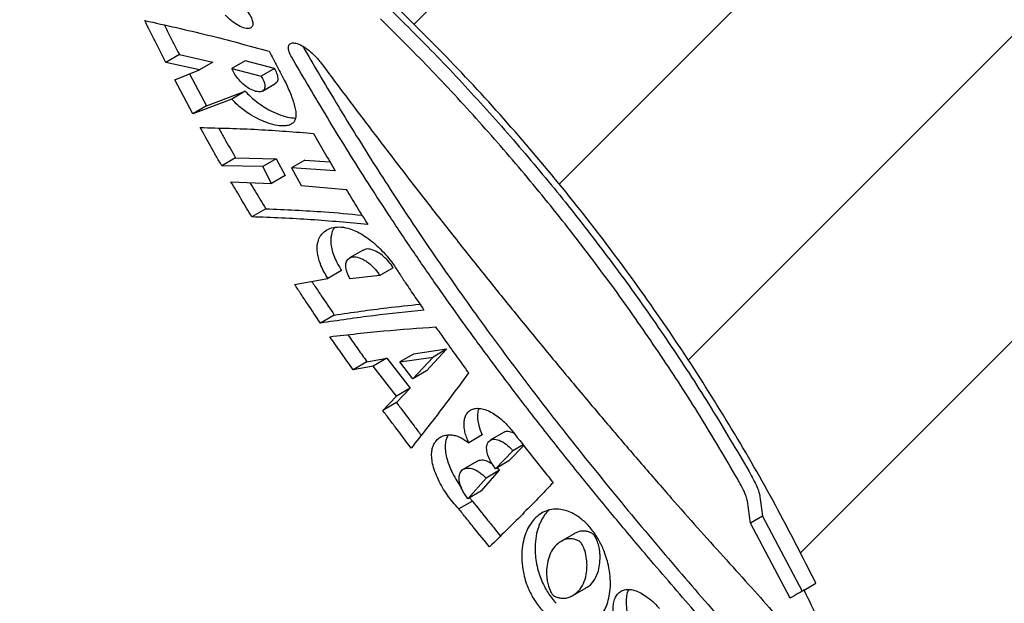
# Model space of a CAD drawing. Header units: millimetres. Extents: x 8 to 862, y 8 to 585.
# Tile 50 of 82: x 375 to 390, y 350 to 359. Entities that reach past the tile are written whole.
import ezdxf

# ---------------------------------------------------------------- set-up
doc = ezdxf.new("R2010")
doc.units = ezdxf.units.MM
doc.layers.add('DIMENSIONS', color=2, linetype='Continuous')
doc.layers.add('HATCH', color=3, linetype='Continuous')
doc.layers.add('OUTLINE', color=7, linetype='Continuous', lineweight=25)
doc.styles.add('SLDTEXTSTYLE0', font='TXT', dxfattribs={"width": 0.75})
doc.dimstyles.new('SLDDIMSTYLE10', dxfattribs={"dimtxt": 3.5, "dimasz": 2, "dimexe": 0, "dimexo": 0.0625, "dimgap": 0.875, "dimtad": 1, "dimdec": 4, "dimzin": 12, "dimdsep": 46, "dimtxsty": 'SLDTEXTSTYLE0', "dimsah": 1, "dimcen": 0.09, "dimadec": 0, "dimazin": 3, "dimtfac": 1, "dimtdec": 0, "dimtofl": 0, "dimtmove": 0, "dimatfit": 3, "dimfxl": 0, "dimfrac": 2, "dimtolj": 1, "dimtzin": 12, "dimarcsym": 0})
doc.dimstyles.new('SLDDIMSTYLE3', dxfattribs={"dimtxt": 3.5, "dimasz": 2, "dimexe": 0, "dimexo": 0.0625, "dimgap": 0.875, "dimtad": 1, "dimrnd": 1e-09, "dimzin": 12, "dimdsep": 46, "dimtxsty": 'SLDTEXTSTYLE0', "dimsah": 1, "dimcen": 0.09, "dimadec": 0, "dimazin": 3, "dimtol": 1, "dimtp": 0.05, "dimtm": 0.05, "dimtfac": 1, "dimtofl": 0, "dimtmove": 0, "dimatfit": 3, "dimfxl": 0, "dimfrac": 2, "dimtolj": 1, "dimarcsym": 0})

# ---------------------------------------------------------------- blocks, each defined once
blk = doc.blocks.new('_D_16')
at = {"layer": 'DIMENSIONS'}
for p, q in [((372.916, 361.832), (360.026, 361.832)), ((375.892, 361.332), (362.268, 353.467))]:
    blk.add_line(p, q, dxfattribs=at)
for start, end in [(149.9572, 180), (180, 209.9995)]:
    blk.add_arc((376.758, 361.832), 14.732, start, end, dxfattribs=at)
for points in [[(362.026, 361.832), (361.662, 359.803), (362.66, 359.871)], [(364, 354.467), (363.568, 356.482), (362.67, 356.042)]]:
    blk.add_solid(points, dxfattribs=at)
at = {"layer": 'DIMENSIONS', "insert": (357.311, 363.959), "char_height": 3.5, "attachment_point": 1, "rotation": 73.3935, "style": 'SLDTEXTSTYLE0'}
blk.add_mtext('30°', dxfattribs=at)
blk = doc.blocks.new('_D_30')
at = {"layer": 'DIMENSIONS'}
for p, q in [((435.589, 429.833), (473.701, 429.833)), ((471.701, 429.833), (471.701, 203.537)), ((389.228, 203.537), (473.701, 203.537))]:
    blk.add_line(p, q, dxfattribs=at)
for points in [[(471.701, 429.833), (471.201, 427.833), (472.201, 427.833)], [(471.701, 203.537), (472.201, 205.537), (471.201, 205.537)]]:
    blk.add_solid(points, dxfattribs=at)
at = {"layer": 'DIMENSIONS', "attachment_point": 1, "rotation": 90, "style": 'SLDTEXTSTYLE0'}
for s, insert, char_height in [('±0,05', (468.202, 319.189), 2.5), ('226,3', (467.19, 306.261), 3.5)]:
    blk.add_mtext(s, dxfattribs=dict(at, insert=insert, char_height=char_height))

msp = doc.modelspace()

# ---------------------------------------------------------------- hatches: boundary and pattern name
at = {"layer": 'HATCH'}
h = msp.add_hatch(dxfattribs=at)
h.set_pattern_fill('ANSI31', color=256, angle=3e-322, style=0)
edge = h.paths.add_edge_path(flags=0)
edge.add_line((387.57851, 348.39149), (387.7528, 348.49341))
edge.add_spline(control_points=[(387.7528, 348.49341), (388.01369, 347.86244), (388.25359, 347.2224), (388.47184, 346.57545)], knot_values=[0.01181358, 0.01181358, 0.01181358, 0.01181358, 0.01387009, 0.01387009, 0.01387009, 0.01387009], weights=[1, 1, 1, 1], degree=3, periodic=0)
edge.add_line((388.47184, 346.57545), (388.29552, 346.47235))
edge.add_spline(control_points=[(388.29552, 346.47235), (388.32387, 346.38792), (388.37432, 346.2355), (388.42359, 346.0826), (388.44528, 346.01447)], knot_values=[0.72043827, 0.72043827, 0.72043827, 0.72043827, 0.72793333, 0.73394423, 0.73394423, 0.73394423, 0.73394423], weights=[1, 1, 1, 1, 1], degree=3, periodic=0)
edge.add_line((388.44528, 346.01447), (388.6222, 346.11792))
edge.add_spline(control_points=[(388.6222, 346.11792), (388.73206, 345.77458), (388.8359, 345.42925), (388.93362, 345.08226)], knot_values=[0.00008492, 0.00008492, 0.00008492, 0.00008492, 0.00116529, 0.00116529, 0.00116529, 0.00116529], weights=[1, 1, 1, 1], degree=3, periodic=0)
edge.add_line((388.93362, 345.08226), (388.75518, 344.97792))
edge.add_spline(control_points=[(388.75518, 344.97792), (388.80646, 344.79465), (388.87492, 344.54088), (388.94006, 344.28636), (388.95777, 344.21609)], knot_values=[0.76424046, 0.76424046, 0.76424046, 0.76424046, 0.78022222, 0.78631122, 0.78631122, 0.78631122, 0.78631122], weights=[1, 1, 1, 1, 1], degree=3, periodic=0)
edge.add_line((388.95777, 344.21609), (389.13748, 344.32117))
edge.add_spline(control_points=[(389.13748, 344.32117), (389.2044, 344.05785), (389.26782, 343.79362), (389.32772, 343.52862)], knot_values=[0.00195312, 0.00195312, 0.00195312, 0.00195312, 0.00276813, 0.00276813, 0.00276813, 0.00276813], weights=[1, 1, 1, 1], degree=3, periodic=0)
edge.add_line((389.32772, 343.52862), (389.14655, 343.42268))
edge.add_spline(control_points=[(389.14655, 343.42268), (389.25634, 342.93221), (389.35379, 342.44001), (389.51343, 341.51544), (389.60451, 340.91016), (389.67716, 340.30467), (389.69642, 340.13174)], knot_values=[0.80916932, 0.80916932, 0.80916932, 0.80916932, 0.85146667, 0.85146667, 0.8886, 0.90344337, 0.90344337, 0.90344337, 0.90344337], weights=[1, 1, 1, 1, 1, 1, 1], degree=3, periodic=0)
edge.add_line((389.69642, 340.13174), (398.95884, 341.07086))
edge.add_line((398.95884, 341.07086), (398.95884, 345.73044))
edge.add_line((398.95884, 345.73044), (393.13819, 370.94245))
edge.add_line((393.13819, 370.94245), (377.03037, 361.64337))
edge.add_spline(control_points=[(377.03037, 361.64337), (377.3089, 361.44563), (377.8146, 361.07328), (378.2936, 360.69787), (378.51203, 360.52182)], knot_values=[0.18405615, 0.18405615, 0.18405615, 0.18405615, 0.2084625, 0.2298468, 0.2298468, 0.2298468, 0.2298468], weights=[1, 1, 1, 1, 1], degree=3, periodic=0)
edge.add_line((378.51203, 360.52182), (378.69665, 360.62977))
edge.add_spline(control_points=[(378.69665, 360.62977), (379.05108, 360.34264), (379.39917, 360.04749), (379.74054, 359.74495)], knot_values=[0.00017341, 0.00017341, 0.00017341, 0.00017341, 0.00154169, 0.00154169, 0.00154169, 0.00154169], weights=[1, 1, 1, 1], degree=3, periodic=0)
edge.add_line((379.74054, 359.74495), (379.55881, 359.63868))
edge.add_spline(control_points=[(379.55881, 359.63868), (379.917, 359.32258), (380.26157, 359.00383), (380.59397, 358.68212)], knot_values=[0.26534504, 0.26534504, 0.26534504, 0.26534504, 0.30317597, 0.30317597, 0.30317597, 0.30317597], weights=[1, 1, 1, 1], degree=3, periodic=0)
edge.add_line((380.59397, 358.68212), (380.77319, 358.78692))
edge.add_spline(control_points=[(380.77319, 358.78692), (383.27308, 356.35841), (385.38177, 353.45662), (386.9218, 350.33005)], knot_values=[0.00007158, 0.00007158, 0.00007158, 0.00007158, 0.01052736, 0.01052736, 0.01052736, 0.01052736], weights=[1, 1, 1, 1], degree=3, periodic=0)
edge.add_line((386.9218, 350.33005), (386.74871, 350.22884))
edge.add_spline(control_points=[(386.74871, 350.22884), (387.04296, 349.63074), (387.32036, 349.01744), (387.57851, 348.39149)], knot_values=[0.60521987, 0.60521987, 0.60521987, 0.60521987, 0.66272875, 0.66272875, 0.66272875, 0.66272875], weights=[1, 1, 1, 1], degree=3, periodic=0)

# ---------------------------------------------------------------- linework, layer by layer
at = {"layer": 'OUTLINE'}
for p, q in [((377.54976, 358.10994), (377.35032, 357.99331)), ((377.54976, 358.10994), (378.04191, 357.99857)), ((377.84428, 357.88301), (377.35032, 357.99331)), ((378.04191, 357.99857), (377.84428, 357.88301)), ((378.52047, 358.01649), (378.32509, 357.90224)), ((378.94938, 357.90456), (378.52047, 358.01649)), ((377.48207, 357.73852), (377.84428, 357.88301)), ((377.69841, 357.82482), (377.94979, 357.35355)), ((378.32509, 357.90224), (378.7554, 357.79114)), ((378.94938, 357.90456), (378.7554, 357.79114)), ((377.74884, 357.23605), (377.48207, 357.73852)), ((378.77368, 357.57208), (378.96818, 357.68581)), ((377.94979, 357.35355), (378.51858, 357.56883)), ((378.51858, 357.56883), (378.32127, 357.45346)), ((378.32127, 357.45346), (377.74884, 357.23605)), ((377.94979, 357.35355), (377.74884, 357.23605)), ((378.376, 356.59094), (378.17397, 356.4728)), ((378.376, 356.59094), (378.97654, 356.57552)), ((378.97654, 356.57552), (378.77735, 356.45905)), ((378.97654, 356.57552), (379.10727, 356.32819)), ((379.39697, 356.55588), (379.19966, 356.44051)), ((379.39697, 356.55588), (379.76702, 356.52996)), ((378.77735, 356.45905), (378.17397, 356.4728)), ((378.90776, 356.21153), (378.77735, 356.45905)), ((379.19966, 356.44051), (379.34148, 356.18361)), ((379.84449, 356.39713), (379.19966, 356.44051)), ((378.31027, 356.23742), (378.90776, 356.21153)), ((379.10727, 356.32819), (378.90776, 356.21153)), ((379.34148, 356.18361), (380.00661, 356.12495)), ((378.82147, 355.8387), (378.61879, 355.72019)), ((380.25425, 355.23118), (380.05609, 355.1153)), ((379.93843, 354.92949), (379.73813, 354.81236)), ((380.6982, 354.97175), (380.50153, 354.85675)), ((379.24709, 354.72667), (379.73813, 354.81236)), ((380.50153, 354.85675), (380.06478, 354.80742)), ((379.83156, 354.27537), (379.62887, 354.15684)), ((381.48242, 353.77108), (380.99739, 353.70113)), ((381.18859, 353.4539), (381.48242, 353.77108)), ((381.48242, 353.77108), (381.28601, 353.65623)), ((380.31172, 353.58823), (380.10951, 353.46999)), ((380.31172, 353.58823), (380.60571, 353.63854)), ((380.60571, 353.63854), (380.40499, 353.52118)), ((380.60571, 353.63854), (380.94812, 353.20004)), ((380.99739, 353.70113), (380.79862, 353.5849)), ((380.79862, 353.5849), (381.28601, 353.65623)), ((381.28601, 353.65623), (380.99009, 353.33783)), ((380.40499, 353.52118), (380.10951, 353.46999)), ((380.74794, 353.08299), (380.40499, 353.52118)), ((380.99009, 353.33783), (380.79862, 353.5849)), ((381.18859, 353.4539), (380.99009, 353.33783)), ((380.94812, 353.20004), (380.74653, 352.99067)), ((380.94812, 353.20004), (380.74794, 353.08299)), ((380.54497, 352.87281), (380.74794, 353.08299)), ((380.74653, 352.99067), (380.54497, 352.87281)), ((382.00914, 352.51017), (381.81224, 352.39504)), ((382.32434, 352.54717), (382.12875, 352.4328)), ((382.40106, 352.12919), (382.6208, 352.3543)), ((382.61261, 352.36477), (382.46114, 352.2762)), ((382.46114, 352.2762), (382.20512, 352.01462)), ((381.92986, 352.12236), (381.73235, 352.00686)), ((382.40106, 352.12919), (382.20512, 352.01462)), ((382.26386, 351.99174), (382.225, 352.02624)), ((382.06708, 351.87667), (381.79921, 351.5724)), ((381.99768, 351.68845), (382.26386, 351.99174)), ((382.26386, 351.99174), (382.06708, 351.87667)), ((381.99768, 351.68845), (381.79921, 351.5724)), ((381.82177, 351.58559), (381.86418, 351.53865)), ((386.09162, 351.6385), (386.13591, 351.31531)), ((381.86418, 351.53865), (381.66487, 351.42211)), ((385.95975, 351.2123), (385.91713, 351.53647)), ((386.13591, 351.31531), (385.95975, 351.2123)), ((386.13591, 351.31531), (386.71803, 350.2109)), ((386.54182, 350.10786), (385.95975, 351.2123)), ((383.36274, 351.05661), (383.16904, 350.94335)), ((383.34572, 350.14995), (383.53993, 350.26351)), ((386.74871, 350.22884), (386.9218, 350.33005))]:
    msp.add_line(p, q, dxfattribs=at)
for points, knots in [([(378.50017, 358.80605), (378.52305, 358.77912), (378.56885, 358.72522), (378.61433, 358.64525), (378.63555, 358.57699), (378.63044, 358.52498), (378.59803, 358.49351), (378.53685, 358.48868), (378.44925, 358.51674), (378.34573, 358.57862), (378.26885, 358.6438), (378.23197, 358.6818), (378.22688, 358.68705)], [0, 0, 0, 0, 0.09579374, 0.19170371, 0.28565755, 0.38247346, 0.48731368, 0.60299068, 0.72844888, 0.85741117, 0.98031006, 1, 1, 1, 1]), ([(380.69185, 358.73936), (380.94271, 358.48911), (381.44456, 357.98849), (382.16457, 357.20565), (382.85965, 356.40079), (383.53089, 355.56748), (384.17748, 354.70642), (384.79699, 353.81726), (385.3877, 352.90853), (385.75438, 352.28616), (385.93767, 351.97507)], [0, 0, 0, 0, 0.12378667, 0.24764408, 0.37150208, 0.49528939, 0.62142891, 0.74764411, 0.87386005, 1, 1, 1, 1]), ([(386.9218, 350.33005), (386.72656, 350.7145), (386.3359, 351.48373), (385.68889, 352.60516), (384.99889, 353.70034), (384.25534, 354.77526), (383.45895, 355.82791), (382.60842, 356.85448), (381.71719, 357.84634), (381.08776, 358.47349), (380.77319, 358.78691)], [0, 0, 0, 0, 0.12310472, 0.24631908, 0.36953309, 0.49263796, 0.6194193, 0.74631999, 0.87321998, 1, 1, 1, 1]), ([(377.04028, 358.60895), (377.35179, 358.54015), (377.97504, 358.40249), (378.57235, 358.23875), (378.87112, 358.15685)], [0, 0, 0, 0, 0.49980994, 1, 1, 1, 1]), ([(377.35032, 357.99331), (377.32375, 358.0453), (377.2706, 358.14926), (377.16652, 358.35515), (377.0907, 358.50759), (377.04028, 358.60895)], [0, 0, 0, 0, 0.25096062, 0.50191576, 1, 1, 1, 1]), ([(377.32945, 358.5426), (377.35037, 358.50107), (377.42247, 358.35789), (377.49691, 358.21289), (377.54976, 358.10994)], [0, 0, 0, 0, 0.290037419, 1, 1, 1, 1]), ([(385.76364, 351.87331), (385.5838, 352.17862), (385.22402, 352.78941), (384.64492, 353.68157), (384.03791, 354.5548), (383.39662, 355.41153), (382.72212, 356.25117), (382.014, 357.07189), (381.27982, 357.86962), (380.76756, 358.37919), (380.51151, 358.6339)], [0, 0, 0, 0, 0.12377017, 0.24761339, 0.37145616, 0.49522543, 0.62138173, 0.74761403, 0.87384469, 1, 1, 1, 1]), ([(379.20369, 358.0707), (379.18953, 358.0983), (379.16124, 358.15344), (379.15151, 358.219), (379.16719, 358.26478), (379.21162, 358.2851), (379.28421, 358.27404), (379.37979, 358.22805), (379.48459, 358.15117), (379.57021, 358.06811), (379.6116, 358.01562), (379.62594, 357.99743)], [0, 0, 0, 0, 0.10213445, 0.20411452, 0.31005539, 0.42513841, 0.54998631, 0.68144371, 0.81244491, 0.93501259, 1, 1, 1, 1]), ([(379.37194, 358.22732), (379.37235, 358.226), (379.37643, 358.21281), (379.38607, 358.19682), (379.39474, 358.18242)], [0, 0, 0, 0, 0.10003004, 1, 1, 1, 1]), ([(378.87112, 358.15685), (378.8906, 358.1196), (378.92957, 358.04509), (379.0085, 357.89524), (379.06928, 357.78138), (379.10969, 357.70568)], [0, 0, 0, 0, 0.25103963, 0.50207603, 1, 1, 1, 1]), ([(379.39474, 358.18242), (379.47516, 358.04495), (379.63605, 357.76989), (379.89036, 357.34529), (380.1563, 356.91068), (380.43505, 356.4668), (380.72596, 356.01541), (381.02838, 355.55836), (381.34202, 355.09712), (381.66614, 354.63297), (382.00012, 354.16695), (382.34332, 353.70034), (382.69466, 353.23424), (383.05882, 352.76218), (383.43487, 352.28563), (383.82138, 351.80624), (384.21189, 351.33146), (384.6046, 350.86283), (384.99752, 350.40223), (385.40456, 349.93318), (385.82213, 349.46077), (386.2008, 349.04069), (386.5245, 348.69017), (386.79614, 348.40165), (387.06949, 348.11572), (387.33687, 347.83459), (387.59302, 347.55997), (387.82285, 347.30944), (388.02157, 347.08915), (388.18536, 346.90477), (388.30053, 346.77341), (388.37825, 346.68403), (388.42799, 346.62646), (388.46417, 346.58438), (388.46909, 346.57865), (388.47184, 346.57545)], [0, 0, 0, 0, 0.02879277, 0.0576084, 0.0864037, 0.11596258, 0.14554225, 0.1751028, 0.20534842, 0.2356144, 0.26586126, 0.29683292, 0.32782493, 0.35879703, 0.392011, 0.42524973, 0.45846256, 0.492668, 0.5269022, 0.56110351, 0.60053138, 0.63995567, 0.66692516, 0.69391527, 0.72088031, 0.75185412, 0.78282484, 0.81462512, 0.84642165, 0.8774474, 0.90847002, 0.92994302, 0.95144001, 0.9729115, 1, 1, 1, 1]), ([(388.29551, 346.47235), (388.29304, 346.47523), (388.28808, 346.48098), (388.24802, 346.52729), (388.18334, 346.60166), (388.09159, 346.70628), (387.9744, 346.83856), (387.83166, 346.99779), (387.66384, 347.18248), (387.46677, 347.39626), (387.24093, 347.63737), (386.98468, 347.90653), (386.70522, 348.19543), (386.4127, 348.50242), (386.11389, 348.82514), (385.80914, 349.15964), (385.49371, 349.51157), (385.16844, 349.87976), (384.83457, 350.26329), (384.44226, 350.72068), (383.99079, 351.25701), (383.47833, 351.88089), (382.96365, 352.52508), (382.49418, 353.13109), (382.07501, 353.68877), (381.70527, 354.1942), (381.33994, 354.70791), (380.98084, 355.22862), (380.62929, 355.75433), (380.3037, 356.25665), (380.00345, 356.73381), (379.72618, 357.18631), (379.45823, 357.63423), (379.28854, 357.92521), (379.20369, 358.0707)], [0, 0, 0, 0, 0.02538613, 0.05077269, 0.07685316, 0.10293478, 0.12913968, 0.15534615, 0.18217787, 0.20901147, 0.23801791, 0.26702685, 0.29662274, 0.32622134, 0.35482496, 0.38345425, 0.41206202, 0.44148889, 0.47093786, 0.50036755, 0.54396081, 0.58755601, 0.63211076, 0.67666579, 0.70989409, 0.74314717, 0.77637408, 0.81058924, 0.84483322, 0.87904596, 0.90909425, 0.93914196, 0.96957149, 1, 1, 1, 1]), ([(379.62594, 357.99743), (379.7581, 357.82102), (380.02255, 357.46803), (380.42904, 356.93078), (380.84592, 356.38602), (381.27351, 355.83526), (381.71039, 355.28036), (382.14864, 354.73169), (382.58697, 354.19086), (383.02396, 353.6592), (383.4654, 353.12956), (383.90971, 352.60386), (384.35484, 352.08461), (384.77904, 351.59724), (385.18052, 351.1429), (385.56192, 350.72017), (385.93111, 350.31229), (386.248, 349.9561), (386.51389, 349.6534), (386.73542, 349.39813), (386.93899, 349.1605), (387.10717, 348.96173), (387.24164, 348.80111), (387.34804, 348.67294), (387.43683, 348.56517), (387.51209, 348.47321), (387.56727, 348.40536), (387.57474, 348.39614), (387.57851, 348.39149)], [0, 0, 0, 0, 0.0445916, 0.08922302, 0.13382093, 0.1797004, 0.22561476, 0.2714956, 0.31650448, 0.36154507, 0.40655108, 0.45291438, 0.49931734, 0.54566916, 0.58716362, 0.62865381, 0.67099938, 0.71333542, 0.74414161, 0.77494366, 0.80649536, 0.83804023, 0.86218741, 0.88633165, 0.91112455, 0.9359145, 0.96771993, 1, 1, 1, 1]), ([(378.7554, 357.79114), (378.76939, 357.76642), (378.79735, 357.71699), (378.81225, 357.65186), (378.80545, 357.6), (378.77371, 357.5657), (378.71568, 357.55563), (378.63374, 357.57687), (378.53867, 357.63099), (378.44808, 357.70917), (378.37822, 357.79429), (378.34084, 357.8596), (378.32864, 357.89263), (378.32509, 357.90224)], [0, 0, 0, 0, 0.08262727, 0.16514965, 0.25059144, 0.34486501, 0.45001174, 0.56409764, 0.67984823, 0.78737271, 0.88153225, 0.96553469, 1, 1, 1, 1]), ([(378.96723, 357.68745), (378.98024, 357.69828), (379.00633, 357.72), (379.00445, 357.78812), (378.97969, 357.85438), (378.95626, 357.89318), (378.94938, 357.90456)], [0, 0, 0, 0, 0.30762935, 0.61692757, 0.8875654, 1, 1, 1, 1]), ([(379.10969, 357.70568), (379.13935, 357.64081), (379.19854, 357.51135), (379.24942, 357.35865), (379.26715, 357.25166), (379.2667, 357.18284), (379.24817, 357.12818), (379.21044, 357.08722), (379.15329, 357.06329), (379.06974, 357.05442), (378.96099, 357.06719), (378.83337, 357.10528), (378.7041, 357.16186), (378.59162, 357.22602), (378.49349, 357.29491), (378.40648, 357.36527), (378.35106, 357.42263), (378.32127, 357.45346)], [0, 0, 0, 0, 0.108579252, 0.216655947, 0.266693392, 0.316644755, 0.367217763, 0.417839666, 0.478043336, 0.538352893, 0.62360636, 0.708910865, 0.781501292, 0.853982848, 0.900202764, 0.946356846, 1, 1, 1, 1]), ([(378.51858, 357.56883), (378.54221, 357.54409), (378.58949, 357.49457), (378.67415, 357.42252), (378.76855, 357.35435), (378.88532, 357.28501), (379.01189, 357.22671), (379.14436, 357.18387), (379.22106, 357.17641), (379.25942, 357.17268)], [0, 0, 0, 0, 0.09508794, 0.19032314, 0.31829627, 0.44649658, 0.63089457, 0.81544488, 1, 1, 1, 1]), ([(377.85853, 357.03476), (378.14432, 357.02752), (378.7162, 357.01303), (379.25614, 356.96999), (379.52626, 356.94846)], [0, 0, 0, 0, 0.49971777, 1, 1, 1, 1]), ([(378.17397, 356.4728), (378.14703, 356.51992), (378.09315, 356.61415), (377.98732, 356.80167), (377.90997, 356.94165), (377.85853, 357.03476)], [0, 0, 0, 0, 0.25087071, 0.50173494, 1, 1, 1, 1]), ([(378.13015, 357.02554), (378.13265, 357.02102), (378.1611, 356.96967), (378.24228, 356.82496), (378.32259, 356.68442), (378.376, 356.59094)], [0, 0, 0, 0, 0.03131371, 0.35570834, 1, 1, 1, 1]), ([(379.52626, 356.94846), (379.55224, 356.90264), (379.60419, 356.81101), (379.70949, 356.62755), (379.79058, 356.48914), (379.84449, 356.39713)], [0, 0, 0, 0, 0.25107695, 0.50214063, 1, 1, 1, 1]), ([(378.61879, 355.72019), (378.59255, 355.76343), (378.54007, 355.84992), (378.43666, 356.02239), (378.36077, 356.1515), (378.31027, 356.23742)], [0, 0, 0, 0, 0.25067542, 0.50134717, 1, 1, 1, 1]), ([(378.5893, 356.22533), (378.61474, 356.18243), (378.69113, 356.05363), (378.76932, 355.92469), (378.82147, 355.8387)], [0, 0, 0, 0, 0.33302232, 1, 1, 1, 1]), ([(380.00661, 356.12495), (380.03266, 356.0818), (380.08477, 355.99549), (380.19015, 355.82295), (380.2709, 355.6933), (380.32462, 355.60703)], [0, 0, 0, 0, 0.25072692, 0.50144812, 1, 1, 1, 1]), ([(378.82147, 355.8387), (379.11253, 355.82662), (379.59678, 355.80654), (380.05559, 355.76304), (380.23864, 355.74568)], [0, 0, 0, 0, 0.60104722, 1, 1, 1, 1]), ([(380.32462, 355.60703), (380.04817, 355.63298), (379.49496, 355.6849), (378.91095, 355.70842), (378.61879, 355.72019)], [0, 0, 0, 0, 0.49973025, 1, 1, 1, 1]), ([(379.73813, 354.81236), (379.71843, 354.84441), (379.67903, 354.90847), (379.63315, 355.00521), (379.60045, 355.0987), (379.582, 355.18542), (379.57741, 355.26309), (379.58557, 355.3427), (379.61213, 355.41891), (379.66442, 355.49092), (379.74079, 355.54429), (379.84259, 355.57317), (379.96211, 355.57205), (380.08343, 355.54133), (380.19894, 355.48781), (380.3024, 355.42368), (380.4065, 355.34329), (380.50969, 355.24894), (380.60861, 355.14214), (380.69837, 355.0293), (380.74668, 354.95179), (380.76957, 354.91506)], [0, 0, 0, 0, 0.04036343, 0.08069437, 0.12116441, 0.16164621, 0.20072401, 0.23983003, 0.2983533, 0.35695367, 0.43027284, 0.5036118, 0.57738039, 0.65100259, 0.70095517, 0.75089877, 0.80079636, 0.85069775, 0.90219871, 0.9536502, 1, 1, 1, 1]), ([(379.83766, 355.56597), (379.82776, 355.55232), (379.80238, 355.51734), (379.78281, 355.44775), (379.77651, 355.36269), (379.78599, 355.27488), (379.81221, 355.17727), (379.85929, 355.06092), (379.90956, 354.97744), (379.93843, 354.92949)], [0, 0, 0, 0, 0.110996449, 0.284318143, 0.415227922, 0.549553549, 0.680649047, 0.816564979, 1, 1, 1, 1]), ([(380.6982, 354.97175), (380.67764, 355.00212), (380.63655, 355.0628), (380.55625, 355.14137), (380.46915, 355.20393), (380.37872, 355.24273), (380.30168, 355.25416), (380.26992, 355.23373), (380.25745, 355.22571)], [0, 0, 0, 0, 0.156353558, 0.312382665, 0.476779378, 0.660945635, 0.866875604, 1, 1, 1, 1]), ([(380.06478, 354.80742), (380.04855, 354.83786), (380.01612, 354.8987), (379.9977, 354.9836), (380.00325, 355.05591), (380.03717, 355.11037), (380.10181, 355.13726), (380.17925, 355.12749), (380.25108, 355.09737), (380.32317, 355.05483), (380.40801, 354.98319), (380.47129, 354.90522), (380.49703, 354.86397), (380.50153, 354.85675)], [0, 0, 0, 0, 0.09005562, 0.17994308, 0.27411614, 0.37972516, 0.49857142, 0.62746804, 0.6925125, 0.75750841, 0.87596055, 0.97828483, 1, 1, 1, 1]), ([(380.76957, 354.91506), (380.80086, 354.8678), (380.87907, 354.74967), (381.00602, 354.56075), (381.10284, 354.41934), (381.15126, 354.34862)], [0, 0, 0, 0, 0.249973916, 0.624875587, 1, 1, 1, 1]), ([(379.4992, 354.77067), (379.51415, 354.74796), (379.56044, 354.67767), (379.67061, 354.51242), (379.76718, 354.37019), (379.83156, 354.27537)], [0, 0, 0, 0, 0.137216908, 0.424811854, 1, 1, 1, 1]), ([(379.62887, 354.15684), (379.56445, 354.2516), (379.46781, 354.39378), (379.34111, 354.58387), (379.27843, 354.67907), (379.24709, 354.72667)], [0, 0, 0, 0, 0.49985022, 0.74990403, 1, 1, 1, 1]), ([(381.15126, 354.34862), (380.90574, 354.32304), (380.41442, 354.27187), (379.89081, 354.19519), (379.62887, 354.15684)], [0, 0, 0, 0, 0.49972651, 1, 1, 1, 1]), ([(379.83156, 354.27537), (380.09249, 354.31334), (380.52513, 354.37631), (380.93116, 354.41831), (381.09231, 354.43498)], [0, 0, 0, 0, 0.60310863, 1, 1, 1, 1]), ([(379.76648, 353.95691), (380.03391, 353.98733), (380.56904, 354.0482), (381.07195, 354.08298), (381.32354, 354.10038)], [0, 0, 0, 0, 0.49972719, 1, 1, 1, 1]), ([(381.32354, 354.10038), (381.36326, 354.04384), (381.46263, 353.90244), (381.62383, 353.67687), (381.7466, 353.50862), (381.808, 353.42447)], [0, 0, 0, 0, 0.2497727, 0.62473415, 1, 1, 1, 1]), ([(380.10951, 353.46999), (380.05183, 353.55093), (379.96529, 353.67237), (379.85132, 353.83482), (379.79476, 353.91621), (379.76648, 353.95691)], [0, 0, 0, 0, 0.49989489, 0.74993509, 1, 1, 1, 1]), ([(380.03173, 353.98521), (380.03911, 353.97459), (380.08889, 353.90291), (380.18198, 353.77048), (380.26847, 353.64898), (380.31172, 353.58823)], [0, 0, 0, 0, 0.08008458, 0.53998485, 1, 1, 1, 1]), ([(381.808, 353.42447), (381.67524, 353.24366), (381.4096, 352.88192), (381.11224, 352.50591), (380.9635, 352.31783)], [0, 0, 0, 0, 0.49980663, 1, 1, 1, 1]), ([(380.9635, 352.31783), (380.89325, 352.40996), (380.78786, 352.54817), (380.6487, 352.73342), (380.57954, 352.82634), (380.54497, 352.87281)], [0, 0, 0, 0, 0.49986687, 0.74991586, 1, 1, 1, 1]), ([(380.74653, 352.99067), (380.78103, 352.94421), (380.8673, 352.82803), (380.98858, 352.66638), (381.07589, 352.55161), (381.11059, 352.506)], [0, 0, 0, 0, 0.2865348, 0.71645255, 1, 1, 1, 1]), ([(381.81224, 352.39504), (381.80024, 352.423), (381.77623, 352.47895), (381.75392, 352.55882), (381.74228, 352.63279), (381.74141, 352.70105), (381.75169, 352.7617), (381.77369, 352.81541), (381.80794, 352.8583), (381.85572, 352.88936), (381.91585, 352.90452), (381.9881, 352.90209), (382.06945, 352.88009), (382.15607, 352.83935), (382.24423, 352.78057), (382.34531, 352.6964), (382.41152, 352.61805), (382.45088, 352.57147)], [0, 0, 0, 0, 0.05482286, 0.10966851, 0.16429711, 0.21895169, 0.27756209, 0.33619728, 0.40197151, 0.46776106, 0.53972418, 0.61168076, 0.68554346, 0.75936424, 0.82882787, 0.89823406, 1, 1, 1, 1]), ([(381.95894, 352.90003), (381.9583, 352.89894), (381.94668, 352.87898), (381.93881, 352.82642), (381.93863, 352.74328), (381.95677, 352.63872), (381.98997, 352.55722), (382.00914, 352.51017)], [0, 0, 0, 0, 0.013853, 0.25401634, 0.47577516, 0.69734273, 1, 1, 1, 1]), ([(381.66487, 351.42211), (381.63499, 351.45415), (381.5752, 351.51826), (381.49435, 351.626), (381.42247, 351.73796), (381.36029, 351.85453), (381.31068, 351.97267), (381.27711, 352.08628), (381.26216, 352.18899), (381.26454, 352.27577), (381.28278, 352.34666), (381.31369, 352.40657), (381.35774, 352.45607), (381.41574, 352.49291), (381.48494, 352.51332), (381.55757, 352.51438), (381.62923, 352.49877), (381.71071, 352.46785), (381.77342, 352.42288), (381.81224, 352.39504)], [0, 0, 0, 0, 0.05938748, 0.11881702, 0.17803196, 0.23724464, 0.2999058, 0.36253067, 0.42115606, 0.4797725, 0.5333487, 0.58698313, 0.6489782, 0.71098195, 0.77446238, 0.83786043, 0.88262009, 0.92732483, 1, 1, 1, 1]), ([(381.51028, 352.5102), (381.50635, 352.50512), (381.48929, 352.48307), (381.47211, 352.4294), (381.46054, 352.35004), (381.46741, 352.25646), (381.48947, 352.15602), (381.52545, 352.05182), (381.57402, 351.94411), (381.63245, 351.837), (381.67985, 351.76762), (381.70209, 351.73506)], [0, 0, 0, 0, 0.036676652, 0.159166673, 0.281502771, 0.404432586, 0.52740298, 0.643716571, 0.760071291, 0.887390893, 1, 1, 1, 1]), ([(382.20512, 352.01462), (382.1837, 352.04275), (382.14084, 352.09903), (382.09662, 352.19148), (382.07314, 352.27851), (382.07302, 352.3556), (382.09883, 352.41624), (382.15339, 352.45045), (382.23491, 352.44697), (382.3324, 352.40042), (382.41151, 352.33394), (382.45103, 352.28796), (382.46114, 352.2762)], [0, 0, 0, 0, 0.08977654, 0.17959916, 0.26916161, 0.36446054, 0.47018403, 0.58810197, 0.71515186, 0.842545, 0.95972771, 1, 1, 1, 1]), ([(382.48134, 352.53254), (382.45948, 352.54209), (382.40735, 352.56489), (382.35283, 352.5667), (382.33198, 352.54726), (382.32701, 352.54262)], [0, 0, 0, 0, 0.35470686, 0.84603964, 1, 1, 1, 1]), ([(382.45088, 352.57147), (382.55078, 352.44318), (382.70071, 352.25064), (382.90251, 351.99704), (383.00387, 351.87117), (383.05457, 351.80822)], [0, 0, 0, 0, 0.49950247, 0.74968963, 1, 1, 1, 1]), ([(382.15913, 352.07934), (382.13537, 352.09404), (382.07925, 352.12878), (381.99688, 352.14663), (381.95298, 352.12982), (381.93053, 352.12122)], [0, 0, 0, 0, 0.263924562, 0.623457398, 1, 1, 1, 1]), ([(381.79921, 351.5724), (381.77718, 351.60163), (381.7331, 351.66011), (381.68915, 351.7558), (381.6673, 351.84599), (381.67024, 351.92646), (381.70101, 351.99051), (381.76283, 352.02718), (381.83833, 352.02419), (381.90896, 351.99789), (381.96324, 351.96704), (382.01698, 351.92678), (382.05038, 351.89337), (382.06708, 351.87667)], [0, 0, 0, 0, 0.09141668, 0.18286989, 0.27430258, 0.37252222, 0.48270521, 0.60682624, 0.74128187, 0.80878518, 0.87623592, 0.93814789, 1, 1, 1, 1]), ([(385.91713, 351.53647), (385.91118, 351.55868), (385.89928, 351.60311), (385.85349, 351.7061), (385.80497, 351.80051), (385.77317, 351.85653), (385.76364, 351.87331)], [0, 0, 0, 0, 0.29259503, 0.58527652, 0.87573953, 1, 1, 1, 1]), ([(385.93767, 351.97507), (385.95956, 351.93584), (386.00335, 351.85738), (386.05456, 351.74931), (386.08247, 351.67732), (386.08941, 351.64787), (386.09162, 351.6385)], [0, 0, 0, 0, 0.2879666, 0.57588547, 0.86507957, 1, 1, 1, 1]), ([(383.05457, 351.80822), (382.90541, 351.65421), (382.60699, 351.34608), (382.28046, 351.02402), (382.11714, 350.86294)], [0, 0, 0, 0, 0.49984243, 1, 1, 1, 1]), ([(382.11714, 350.86294), (382.04153, 350.95567), (381.9281, 351.09479), (381.77749, 351.2815), (381.70242, 351.37524), (381.66487, 351.42211)], [0, 0, 0, 0, 0.4998638, 0.74991331, 1, 1, 1, 1]), ([(381.86418, 351.53865), (381.9391, 351.44494), (382.0515, 351.30436), (382.18998, 351.13304), (382.25333, 351.05515), (382.27893, 351.02367)], [0, 0, 0, 0, 0.54360297, 0.81553815, 1, 1, 1, 1]), ([(382.90164, 349.91886), (382.87959, 349.94403), (382.83549, 349.99437), (382.77681, 350.07959), (382.72656, 350.16783), (382.68012, 350.26762), (382.64136, 350.37641), (382.60735, 350.51237), (382.5889, 350.6592), (382.59098, 350.81202), (382.61211, 350.95105), (382.65076, 351.07509), (382.70509, 351.18345), (382.77407, 351.27539), (382.85815, 351.34829), (382.95235, 351.39643), (383.0545, 351.42033), (383.15468, 351.41908), (383.25445, 351.39631), (383.3411, 351.35977), (383.42144, 351.31102), (383.48928, 351.25888), (383.55307, 351.1986), (383.6114, 351.13334), (383.66596, 351.06076), (383.73086, 350.95936), (383.79061, 350.83881), (383.83827, 350.70813), (383.87441, 350.57212), (383.89619, 350.42609), (383.89877, 350.27539), (383.88287, 350.13902), (383.84996, 350.01774), (383.7932, 349.89348), (383.70366, 349.77819), (383.58545, 349.70203), (383.46298, 349.66881), (383.35677, 349.66715), (383.2518, 349.68793), (383.16184, 349.7221), (383.07771, 349.76912), (382.99315, 349.82822), (382.93496, 349.88585), (382.90164, 349.91886)], [0, 0, 0, 0, 0.014079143, 0.028161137, 0.042151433, 0.056158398, 0.075314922, 0.094506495, 0.124763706, 0.155081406, 0.186934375, 0.218902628, 0.250797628, 0.283913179, 0.317109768, 0.350192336, 0.37901937, 0.407812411, 0.429317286, 0.450784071, 0.465612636, 0.480421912, 0.492906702, 0.505383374, 0.517888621, 0.530399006, 0.554700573, 0.573910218, 0.593155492, 0.623156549, 0.65321638, 0.684366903, 0.71563043, 0.746821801, 0.795336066, 0.843814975, 0.874687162, 0.90552083, 0.927329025, 0.949100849, 0.964356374, 0.97959112, 1, 1, 1, 1]), ([(382.98888, 351.40104), (382.97788, 351.39076), (382.9449, 351.35993), (382.89955, 351.29345), (382.85284, 351.20305), (382.81408, 351.08883), (382.78809, 350.94735), (382.78467, 350.79393), (382.80129, 350.64636), (382.828, 350.52607), (382.86539, 350.41223), (382.9062, 350.31664), (382.95366, 350.2276), (383.01394, 350.1318), (383.06606, 350.07077), (383.09782, 350.03358)], [0, 0, 0, 0, 0.04625789, 0.13870084, 0.23384056, 0.32896826, 0.44971196, 0.57277836, 0.65025905, 0.72922304, 0.78447889, 0.84101243, 0.88482428, 0.92981594, 1, 1, 1, 1]), ([(383.04321, 350.16439), (383.03805, 350.17044), (383.02581, 350.1848), (383.00118, 350.23551), (382.97768, 350.30338), (382.96182, 350.3834), (382.95436, 350.48086), (382.96168, 350.59536), (382.99071, 350.72174), (383.04226, 350.83083), (383.11171, 350.90715), (383.18812, 350.9573), (383.26648, 350.98551), (383.34482, 350.98577), (383.40579, 350.96428), (383.43739, 350.94797), (383.45636, 350.93297), (383.47404, 350.91287), (383.49766, 350.87156), (383.5277, 350.79184), (383.5515, 350.68112), (383.55387, 350.56592), (383.54074, 350.44198), (383.50435, 350.31783), (383.43347, 350.21158), (383.35267, 350.14959), (383.27659, 350.1166), (383.2162, 350.10529), (383.15858, 350.10872), (383.10815, 350.12414), (383.07031, 350.13731), (383.04843, 350.15917), (383.04321, 350.16439)], [0, 0, 0, 0, 0.00608857, 0.01442645, 0.04292833, 0.06658306, 0.09083218, 0.14474411, 0.19993934, 0.26029528, 0.32204778, 0.36753808, 0.41362649, 0.45935951, 0.48216361, 0.49064423, 0.49714887, 0.50364016, 0.51115493, 0.53281215, 0.57342279, 0.61645165, 0.66044501, 0.72649058, 0.79443701, 0.86131731, 0.89582929, 0.93028403, 0.95649111, 0.9752399, 0.99409483, 1, 1, 1, 1]), ([(383.53915, 350.26486), (383.54467, 350.26756), (383.5887, 350.28912), (383.65271, 350.35672), (383.71162, 350.46915), (383.74036, 350.59586), (383.74696, 350.703), (383.74104, 350.79771), (383.7273, 350.87528), (383.70619, 350.94247), (383.68552, 350.99073), (383.67089, 351.01928), (383.65276, 351.04172), (383.62432, 351.06602), (383.58384, 351.08264), (383.53244, 351.09726), (383.46457, 351.09773), (383.4073, 351.08434), (383.37324, 351.06092), (383.36396, 351.05453)], [0, 0, 0, 0, 0.02045964, 0.16298596, 0.30538676, 0.40765383, 0.50980731, 0.56094212, 0.61193122, 0.66280056, 0.68209086, 0.69685528, 0.71191611, 0.72524961, 0.76141933, 0.81083335, 0.8603493, 0.96193287, 1, 1, 1, 1]), ([(384.334, 349.06465), (384.3077, 349.09481), (384.25511, 349.15511), (384.18105, 349.25777), (384.11369, 349.36635), (384.05533, 349.47787), (384.00792, 349.58879), (383.97147, 349.69729), (383.94715, 349.80113), (383.93464, 349.90055), (383.93551, 349.99154), (383.95025, 350.07439), (383.97986, 350.1435), (384.02535, 350.19771), (384.08603, 350.23152), (384.16153, 350.24283), (384.24905, 350.22846), (384.34462, 350.18893), (384.44449, 350.12441), (384.53672, 350.04695), (384.59419, 349.98495), (384.61861, 349.95861)], [0, 0, 0, 0, 0.0470332, 0.094053, 0.14114272, 0.18823207, 0.23443848, 0.28065753, 0.32822689, 0.37581276, 0.4271739, 0.47855254, 0.53501089, 0.5914813, 0.65243273, 0.71338045, 0.77570822, 0.83800701, 0.89717917, 0.95631221, 1, 1, 1, 1]), ([(384.16894, 350.23756), (384.16338, 350.22863), (384.14386, 350.19729), (384.12888, 350.12167), (384.12571, 350.01368), (384.1421, 349.89406), (384.17602, 349.76766), (384.22288, 349.6436), (384.28152, 349.5224), (384.34694, 349.40962), (384.41901, 349.30461), (384.47932, 349.22833), (384.51539, 349.18794), (384.52549, 349.17662)], [0, 0, 0, 0, 0.04737815, 0.16623074, 0.28070975, 0.39511254, 0.49869752, 0.60223199, 0.69543985, 0.78864117, 0.87709756, 0.96557187, 1, 1, 1, 1]), ([(386.74871, 350.22884), (386.74497, 350.22665), (386.73747, 350.22227), (386.68342, 350.19066), (386.61668, 350.15164), (386.56678, 350.12246), (386.54182, 350.10786)], [0, 0, 0, 0, 0.30707997, 0.61525369, 0.80749606, 1, 1, 1, 1]), ([(387.57851, 348.39149), (387.44786, 348.70097), (387.18643, 349.32027), (386.89467, 349.92587), (386.74871, 350.22884)], [0, 0, 0, 0, 0.49972619, 1, 1, 1, 1])]:
    msp.add_open_spline(points, degree=3, knots=knots, dxfattribs=at)

# ---------------------------------------------------------------- dimensions: what is measured, and where the dimension line sits
at = {"layer": 'DIMENSIONS'}
dim = msp.add_linear_dim(base=(471.70139, 203.53726), p1=(434.58919, 429.83342), p2=(388.22766, 203.53726), angle=90, dimstyle='SLDDIMSTYLE3', dxfattribs=at)
dim.commit()
dim.dimension.update_dxf_attribs({"geometry": '_D_30', "text_midpoint": (471.70139, 316.68534), "dimtype": 160})
dim = msp.add_angular_dim_2l(base=(362.52795, 358.01954), line1=((376.7576, 361.8323), (373.91584, 361.8323)), line2=((386.98699, 367.73812), (376.7576, 361.8323)), dimstyle='SLDDIMSTYLE10', dxfattribs=at)
dim.commit()
dim.dimension.update_dxf_attribs({"geometry": '_D_16', "text_midpoint": (362.64045, 366.04254), "dimtype": 162})

doc.saveas('drawing.dxf')
